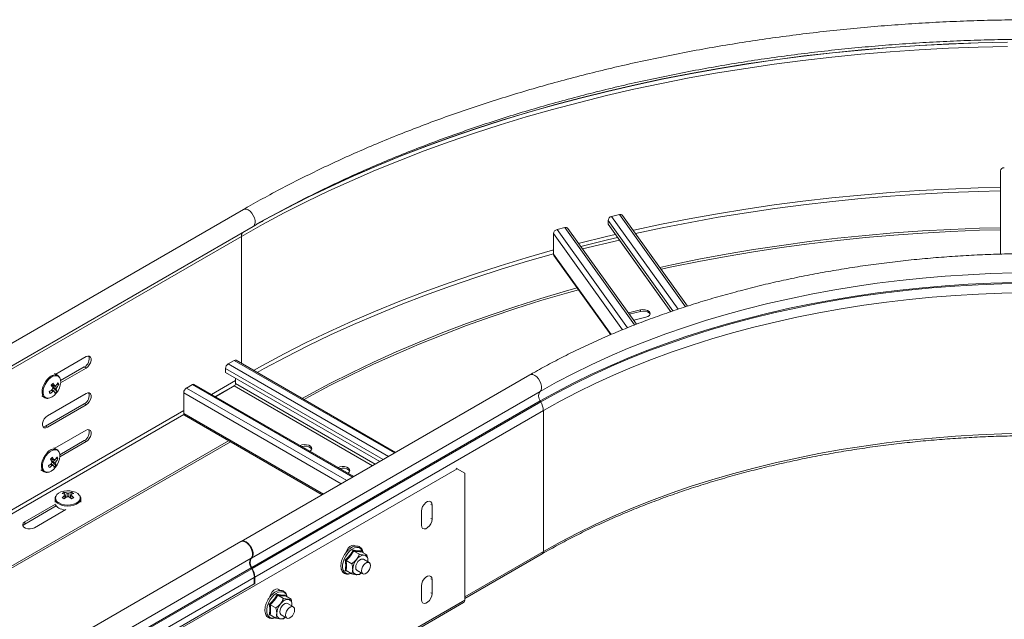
# Model space of a CAD drawing. Header units: millimetres. Extents: x -6 to 3617, y -5324 to -345.
# Tile 5 of 43: x 567 to 1026, y -4601 to -4321. Entities that reach past the tile are written whole.
import ezdxf

# ---------------------------------------------------------------- set-up
doc = ezdxf.new("R2010")
doc.units = ezdxf.units.MM

msp = doc.modelspace()

# ---------------------------------------------------------------- linework, layer by layer
at = {"color": 7, "linetype": 'Continuous', "lineweight": 15}
for p, q in [((1023.9, -4430.64), (1023.9, -4391.9)), ((671.37, -4409.88), (537.02, -4487.44)), ((841.2, -4416.75), (841.2, -4414.95)), ((842.86, -4413.09), (846.46, -4412.22)), ((878.21, -4454.85), (847.93, -4412.65)), ((541.57, -4495.32), (675.92, -4417.76)), ((817.45, -4419.16), (821.06, -4418.3)), ((854.48, -4463.26), (822.52, -4418.72)), ((870.4, -4457.45), (841.2, -4416.75)), ((815.79, -4430.7), (815.79, -4421.03)), ((846.46, -4424.1), (829.32, -4428.2)), ((815.99, -4431.35), (842.42, -4468.19)), ((856.3, -4456.58), (850.65, -4457.93)), ((856.3, -4457.32), (851.1, -4458.56)), ((853.14, -4461.4), (858.78, -4460.05)), ((856.3, -4457.32), (856.3, -4456.58)), ((598.18, -4478.39), (583.99, -4486.58)), ((586.3, -4489.58), (597.33, -4483.21)), ((586.31, -4490.55), (598.18, -4483.7)), ((597.33, -4483.21), (598.18, -4483.7)), ((664.33, -4481.77), (667.09, -4480.18)), ((742.27, -4522.97), (667.99, -4480.09)), ((584.93, -4487.13), (583.5, -4486.3)), ((584.93, -4487.13), (584.84, -4487.08)), ((663.06, -4485.77), (663.06, -4483.98)), ((734.88, -4527.23), (663.06, -4485.77)), ((804.77, -4486.89), (670.42, -4564.45)), ((584.48, -4494.4), (582.6, -4492.83)), ((585.39, -4491.33), (584.55, -4491.28)), ((644.89, -4493), (647.65, -4491.41)), ((722.82, -4534.19), (648.55, -4491.32)), ((667.09, -4492.05), (658.46, -4497.04)), ((667.73, -4488.47), (667.73, -4490.95)), ((577.5, -4496.69), (578.94, -4497.52)), ((598.18, -4495.54), (580.15, -4505.95)), ((643.62, -4504.87), (643.62, -4495.2)), ((809.52, -4494.63), (675.17, -4572.19)), ((579.3, -4510.77), (597.33, -4500.36)), ((580.15, -4511.26), (598.18, -4500.85)), ((597.33, -4500.36), (598.18, -4500.85)), ((809.64, -4499.04), (675.29, -4576.6)), ((809.89, -4499.47), (675.54, -4577.03)), ((809.64, -4499.04), (809.89, -4499.47)), ((643.99, -4505.69), (708.09, -4542.7)), ((811.06, -4503.52), (676.7, -4581.08)), ((811.06, -4503.52), (811.06, -4569.12)), ((579.3, -4510.77), (580.15, -4511.26)), ((598.18, -4512.69), (583.64, -4521.08)), ((664.51, -4517.54), (557.91, -4579.08)), ((665.36, -4518.03), (557.91, -4580.06)), ((597.33, -4517.5), (585.94, -4524.08)), ((585.96, -4525.05), (598.18, -4517.99)), ((598.18, -4517.99), (597.33, -4517.5)), ((584.58, -4521.63), (583.15, -4520.8)), ((584.58, -4521.63), (584.49, -4521.58)), ((584.12, -4528.9), (582.25, -4527.33)), ((585.04, -4525.83), (584.19, -4525.78)), ((770.89, -4530.58), (565.83, -4648.96)), ((577.15, -4531.19), (578.58, -4532.02)), ((770.89, -4530.58), (770.4, -4530.29)), ((774.43, -4532.62), (770.89, -4530.58)), ((774.43, -4591.82), (774.43, -4532.62)), ((588.01, -4541.56), (588.83, -4543.94)), ((588.25, -4542.53), (588.27, -4542.84)), ((591.38, -4541.56), (590.56, -4543.94)), ((569.58, -4555.41), (583.92, -4547.13)), ((584.26, -4547.91), (569.58, -4556.39)), ((583.7, -4544.55), (583.7, -4546.2)), ((595.7, -4546.2), (595.7, -4544.55)), ((759.22, -4547.52), (759.22, -4554.05)), ((588.79, -4549.63), (574.17, -4558.06)), ((754.27, -4556.91), (754.27, -4550.38)), ((569.58, -4555.41), (569.58, -4556.39)), ((670.21, -4564.57), (283.42, -4787.86)), ((722.78, -4568.92), (725.39, -4570.42)), ((726.23, -4568.86), (726.28, -4569.2)), ((726.32, -4569.23), (728.92, -4570.74)), ((774.43, -4591.08), (810.56, -4570.22)), ((288.17, -4795.6), (674.96, -4572.31)), ((719.25, -4573.32), (721.85, -4574.82)), ((730, -4574.33), (727.31, -4572.78)), ((729.26, -4573.91), (729.35, -4573.34)), ((288.29, -4800.01), (675.08, -4576.72)), ((288.54, -4800.44), (675.33, -4577.16)), ((675.33, -4577.16), (675.08, -4576.72)), ((675.29, -4576.6), (675.54, -4577.03)), ((719.55, -4578.2), (718.8, -4578.1)), ((719.25, -4578.03), (721.85, -4579.54)), ((724.31, -4577.98), (727, -4579.53)), ((289.65, -4804.52), (676.49, -4581.2)), ((676.49, -4584.26), (565.12, -4648.55)), ((676.49, -4581.2), (676.49, -4584.26)), ((676.7, -4581.08), (676.7, -4584.38)), ((759.22, -4582.22), (759.22, -4588.76)), ((754.27, -4591.61), (754.27, -4585.08)), ((561.78, -4715.43), (773.91, -4592.96)), ((774.43, -4591.82), (562.3, -4714.28)), ((687.43, -4589.53), (690.03, -4591.04)), ((690.88, -4589.47), (690.92, -4589.81)), ((690.96, -4589.85), (693.57, -4591.35)), ((694.65, -4594.95), (691.96, -4593.4)), ((683.89, -4593.93), (686.5, -4595.44)), ((693.91, -4594.52), (693.99, -4593.96)), ((684.19, -4598.82), (683.45, -4598.72)), ((683.89, -4598.65), (686.5, -4600.15)), ((688.96, -4598.59), (691.65, -4600.15))]:
    msp.add_line(p, q, dxfattribs=at)
at = {"color": 8, "linetype": 'Continuous', "lineweight": 15}
for p, q in [((871.43, -4457.09), (841.2, -4414.95)), ((873.84, -4456.27), (842.86, -4413.09)), ((877.27, -4455.16), (846.46, -4412.22)), ((850.29, -4464.93), (817.45, -4419.16)), ((853.57, -4463.62), (821.06, -4418.3)), ((670.48, -4422.37), (536.14, -4499.93)), ((670.48, -4481.53), (670.48, -4422.37)), ((847.96, -4465.86), (815.79, -4421.03)), ((870.39, -4457.45), (846.46, -4424.1)), ((842.63, -4468.1), (815.79, -4430.7)), ((738.98, -4524.87), (664.33, -4481.77)), ((741.74, -4523.27), (667.09, -4480.18)), ((736.44, -4526.34), (663.06, -4483.98)), ((722.29, -4534.5), (647.65, -4491.41)), ((667.73, -4489.56), (656.62, -4495.98)), ((667.49, -4491.66), (658.32, -4496.96)), ((731.46, -4529.21), (667.09, -4492.05)), ((732.73, -4528.47), (667.73, -4490.95)), ((716.99, -4537.56), (643.62, -4495.2)), ((719.54, -4536.09), (644.89, -4493)), ((643.62, -4503.48), (536.15, -4565.52)), ((643.72, -4505.38), (537, -4566.99)), ((708.62, -4542.39), (643.62, -4504.87)), ((758.73, -4547.24), (759.22, -4547.52)), ((758.73, -4553.77), (759.22, -4554.05)), ((811.06, -4569.12), (774.43, -4590.27)), ((758.73, -4581.94), (759.22, -4582.22)), ((758.73, -4588.47), (759.22, -4588.76))]:
    msp.add_line(p, q, dxfattribs=at)
at = {"color": 8, "linetype": 'Continuous', "lineweight": 15, "flags": 128}
for points in [[(711.81, -4399.16), (712.27, -4398.94), (723.01, -4394.06), (733.96, -4389.34), (745.12, -4384.78), (756.49, -4380.4), (768.05, -4376.19), (779.8, -4372.15), (791.72, -4368.3), (803.82, -4364.62), (816.08, -4361.13), (828.49, -4357.83), (841.05, -4354.72), (853.75, -4351.79), (866.57, -4349.06), (879.52, -4346.52), (892.57, -4344.18), (905.73, -4342.04), (918.97, -4340.1), (932.31, -4338.36), (945.71, -4336.82), (959.19, -4335.48), (972.71, -4334.35), (986.29, -4333.42), (999.9, -4332.7), (1013.54, -4332.18), (1027.2, -4331.87)], [(726.9, -4392.4), (733.76, -4389.47), (744.93, -4384.92), (756.3, -4380.53), (767.87, -4376.32), (779.63, -4372.28), (791.56, -4368.42), (803.66, -4364.74), (815.93, -4361.25), (828.35, -4357.95), (840.92, -4354.83), (853.62, -4351.9), (866.46, -4349.17), (879.41, -4346.63), (892.47, -4344.29), (905.64, -4342.15), (918.89, -4340.2), (932.24, -4338.46), (945.65, -4336.92), (959.13, -4335.58), (972.67, -4334.45), (986.25, -4333.52), (999.87, -4332.8), (1013.52, -4332.28), (1027.19, -4331.97)], [(852.88, -4419.55), (853.15, -4419.49), (866.02, -4416.75), (879, -4414.21), (892.1, -4411.86), (905.3, -4409.71), (918.59, -4407.76), (931.96, -4406.01), (945.41, -4404.47), (958.92, -4403.13), (972.5, -4401.99), (986.11, -4401.06), (999.77, -4400.34), (1013.45, -4399.82), (1023.9, -4399.57)], [(853.95, -4421.04), (866.42, -4418.38), (879.37, -4415.85), (892.44, -4413.5), (905.61, -4411.36), (918.87, -4409.42), (932.21, -4407.67), (945.63, -4406.13), (959.11, -4404.79), (972.65, -4403.66), (986.24, -4402.73), (999.86, -4402.01), (1013.51, -4401.49), (1023.9, -4401.24)], [(675.95, -4417.74), (676.2, -4417.56), (676.64, -4416.91), (676.85, -4416.02), (676.81, -4414.95), (676.52, -4413.8), (676, -4412.65), (675.31, -4411.6), (674.48, -4410.71), (673.59, -4410.07), (672.7, -4409.72), (671.88, -4409.7), (671.37, -4409.88)], [(827.48, -4425.64), (827.82, -4425.55), (840.42, -4422.42), (844.57, -4421.44)], [(828.54, -4427.1), (840.87, -4424.04), (845.63, -4422.92)], [(676.11, -4484.78), (680.3, -4482.45), (690.37, -4477.08), (700.68, -4471.86), (711.23, -4466.79), (722, -4461.89), (732.98, -4457.16), (744.18, -4452.59), (755.58, -4448.19), (767.18, -4443.97), (778.96, -4439.92), (790.93, -4436.05), (803.06, -4432.36), (815.36, -4428.86), (815.79, -4428.75)], [(677.82, -4485.76), (681.13, -4483.93), (691.18, -4478.57), (701.46, -4473.36), (711.98, -4468.31), (722.73, -4463.42), (733.69, -4458.7), (744.86, -4454.14), (756.24, -4449.75), (767.81, -4445.54), (779.56, -4441.5), (791.5, -4437.64), (803.61, -4433.96), (815.79, -4430.49)], [(585.85, -4488.21), (585.35, -4487.65), (584.6, -4487.29), (583.69, -4487.26), (582.7, -4487.56), (581.68, -4488.17), (580.69, -4489.05)], [(804.77, -4486.89), (805.38, -4486.69), (806.21, -4486.76), (807.1, -4487.15), (807.99, -4487.83), (808.81, -4488.74), (809.48, -4489.81), (809.97, -4490.97), (810.22, -4492.11), (810.23, -4493.16), (809.99, -4494.02), (809.52, -4494.63)], [(580.32, -4488.73), (579.39, -4489.87), (578.63, -4491.17), (578.07, -4492.53), (577.76, -4493.89), (577.71, -4495.14), (577.92, -4496.22), (578.39, -4497.06), (578.98, -4497.54)], [(580.69, -4489.05), (579.8, -4490.14), (579.06, -4491.39), (578.53, -4492.71), (578.23, -4494.01), (578.18, -4495.22), (578.38, -4496.25), (578.83, -4497.06), (579.5, -4497.57), (580.33, -4497.77), (580.59, -4497.77)], [(579.96, -4523.23), (579.04, -4524.37), (578.27, -4525.66), (577.72, -4527.03), (577.4, -4528.39), (577.35, -4529.64), (577.57, -4530.72), (578.03, -4531.56), (578.62, -4532.04)], [(580.34, -4523.55), (579.45, -4524.64), (578.71, -4525.89), (578.18, -4527.2), (577.87, -4528.51), (577.82, -4529.72), (578.03, -4530.75), (578.48, -4531.56), (579.14, -4532.07), (579.98, -4532.27), (580.23, -4532.27)], [(585.5, -4522.71), (585, -4522.15), (584.24, -4521.79), (583.34, -4521.76), (582.34, -4522.06), (581.32, -4522.67), (580.34, -4523.55)], [(585.61, -4546.55), (586.76, -4547.06), (588.09, -4547.39), (589.51, -4547.52), (590.95, -4547.44), (592.32, -4547.16), (593.51, -4546.69), (594.47, -4546.06), (595.13, -4545.32), (595.44, -4544.5), (595.4, -4543.67), (595.07, -4542.97)], [(585.45, -4547), (586.64, -4547.53), (588.02, -4547.88), (589.51, -4548.01), (591, -4547.93), (592.42, -4547.64), (593.66, -4547.15), (594.66, -4546.5), (595.34, -4545.72), (595.67, -4544.88), (595.7, -4544.53)], [(727.02, -4569.64), (726.98, -4569.44), (726.6, -4568.46), (725.99, -4567.75), (725.19, -4567.34), (724.23, -4567.25), (723.17, -4567.5), (722.07, -4568.06), (720.98, -4568.91), (719.97, -4570), (719.08, -4571.27), (718.37, -4572.66), (717.88, -4574.08), (717.62, -4575.47), (717.62, -4576.75), (717.88, -4577.84), (718.37, -4578.69), (719.08, -4579.26), (719.97, -4579.51), (720.98, -4579.43), (721.44, -4579.3)], [(691.66, -4590.25), (691.62, -4590.06), (691.24, -4589.08), (690.64, -4588.36), (689.83, -4587.95), (688.88, -4587.86), (687.82, -4588.11), (686.72, -4588.67), (685.63, -4589.52), (684.62, -4590.61), (683.73, -4591.89), (683.02, -4593.27), (682.52, -4594.7), (682.27, -4596.09), (682.27, -4597.36), (682.52, -4598.46), (683.02, -4599.31), (683.73, -4599.88), (684.62, -4600.13), (685.63, -4600.05), (686.09, -4599.91)]]:
    msp.add_lwpolyline(points, dxfattribs=at)
at = {"color": 7, "linetype": 'Continuous', "lineweight": 15, "flags": 128}
for points in [[(670.48, -4422.37), (680.3, -4416.85), (690.37, -4411.47), (700.68, -4406.26), (711.23, -4401.19), (722, -4396.29), (732.98, -4391.56), (744.18, -4386.99), (755.58, -4382.59), (767.18, -4378.37), (778.96, -4374.32), (790.93, -4370.45), (803.06, -4366.76), (815.36, -4363.26), (827.82, -4359.95), (840.42, -4356.82), (853.15, -4353.89), (866.02, -4351.15), (879, -4348.61), (892.1, -4346.26), (905.3, -4344.11), (918.59, -4342.16), (931.96, -4340.41), (945.41, -4338.87), (958.92, -4337.53), (972.5, -4336.39), (986.11, -4335.46), (999.77, -4334.74), (1013.45, -4334.22), (1027.15, -4333.91)], [(676.72, -4417.19), (681.21, -4414.7), (691.26, -4409.34), (701.54, -4404.14), (712.06, -4399.09), (722.8, -4394.2), (726.9, -4392.4)], [(677.72, -4416.61), (681.45, -4414.55), (691.49, -4409.19), (701.77, -4403.99), (711.81, -4399.16)], [(865.28, -4436.83), (870.86, -4435.63), (883.45, -4433.07), (896.16, -4430.7), (908.97, -4428.54), (921.89, -4426.58), (934.88, -4424.82), (947.96, -4423.27), (961.11, -4421.92), (974.31, -4420.77), (987.56, -4419.84), (1000.85, -4419.11), (1014.17, -4418.58), (1023.9, -4418.34)], [(865.89, -4437.68), (870.86, -4436.6), (883.45, -4434.05), (896.16, -4431.68), (908.97, -4429.52), (921.89, -4427.56), (934.88, -4425.8), (947.96, -4424.25), (961.11, -4422.9), (974.31, -4421.75), (987.56, -4420.82), (1000.85, -4420.09), (1014.17, -4419.56), (1023.9, -4419.32)], [(1030.16, -4439.41), (1019.47, -4439.71), (1008.8, -4440.22), (998.16, -4440.93), (987.57, -4441.83), (977.04, -4442.94), (966.57, -4444.24), (956.19, -4445.75), (945.89, -4447.44), (935.7, -4449.33), (925.62, -4451.42), (915.66, -4453.69), (905.84, -4456.15), (896.16, -4458.79), (886.64, -4461.61), (877.28, -4464.61), (868.1, -4467.79), (859.1, -4471.14), (850.29, -4474.66), (841.69, -4478.34), (833.31, -4482.18), (825.14, -4486.18), (817.21, -4490.33), (809.52, -4494.63)], [(698.75, -4497.85), (701.83, -4496.15), (711.65, -4490.93), (721.7, -4485.86), (732, -4480.95), (742.51, -4476.2), (753.25, -4471.62), (764.2, -4467.21), (775.35, -4462.97), (786.7, -4458.91), (798.23, -4455.02), (809.94, -4451.32), (821.82, -4447.8), (826.79, -4446.4)], [(1030.17, -4443.85), (1019.48, -4444.15), (1008.81, -4444.66), (998.18, -4445.36), (987.6, -4446.27), (977.07, -4447.38), (966.61, -4448.68), (956.23, -4450.18), (945.94, -4451.88), (935.76, -4453.77), (925.68, -4455.85), (915.73, -4458.12), (905.91, -4460.57), (896.24, -4463.22), (886.72, -4466.04), (877.37, -4469.04), (868.19, -4472.21), (859.2, -4475.56), (850.4, -4479.08), (841.8, -4482.76), (833.42, -4486.6), (825.26, -4490.59), (817.33, -4494.74), (809.64, -4499.04)], [(1035.41, -4444.27), (1024.5, -4444.48), (1013.6, -4444.9), (1002.74, -4445.53), (991.92, -4446.37), (981.16, -4447.42), (970.46, -4448.68), (959.84, -4450.14), (949.31, -4451.8), (938.89, -4453.67), (928.57, -4455.74), (918.39, -4458), (908.34, -4460.46), (898.43, -4463.11), (888.69, -4465.96), (879.12, -4468.98), (869.73, -4472.2), (860.52, -4475.59), (851.52, -4479.15), (842.74, -4482.89), (834.17, -4486.8), (825.83, -4490.87), (817.74, -4495.09), (809.89, -4499.47)], [(699.62, -4498.35), (701.83, -4497.13), (711.65, -4491.91), (721.7, -4486.84), (732, -4481.93), (742.51, -4477.18), (753.25, -4472.6), (764.2, -4468.19), (775.35, -4463.95), (786.7, -4459.89), (798.23, -4456), (809.94, -4452.3), (821.82, -4448.78), (827.38, -4447.22)], [(1035.43, -4448.6), (1024.58, -4448.81), (1013.74, -4449.23), (1002.93, -4449.85), (992.17, -4450.69), (981.46, -4451.73), (970.82, -4452.98), (960.25, -4454.43), (949.78, -4456.09), (939.4, -4457.95), (929.14, -4460.01), (919.01, -4462.26), (909.01, -4464.71), (899.15, -4467.35), (889.46, -4470.17), (879.94, -4473.19), (870.59, -4476.38), (861.44, -4479.76), (852.48, -4483.3), (843.74, -4487.02), (835.21, -4490.91), (826.92, -4494.96), (818.86, -4499.16), (811.06, -4503.52)], [(858.78, -4460.05), (859.74, -4459.7), (860.42, -4459.18), (860.76, -4458.56), (860.71, -4457.91), (860.28, -4457.31), (859.52, -4456.83), (858.52, -4456.53), (857.4, -4456.44), (856.3, -4456.58)], [(860.73, -4458.68), (860.71, -4458.64), (860.28, -4458.04), (859.52, -4457.56), (858.52, -4457.26), (857.4, -4457.18), (856.3, -4457.32)], [(598.18, -4483.7), (598.97, -4483.09), (599.66, -4482.23), (600.17, -4481.22), (600.44, -4480.2), (600.44, -4479.28), (600.17, -4478.57), (599.66, -4478.16), (598.97, -4478.1), (598.18, -4478.39)], [(580.59, -4497.77), (581.29, -4497.64), (582.31, -4497.18), (583.32, -4496.43), (584.27, -4495.43), (585.08, -4494.25), (585.72, -4492.96), (586.15, -4491.64), (586.32, -4490.38), (586.24, -4489.24), (585.91, -4488.32), (585.85, -4488.21)], [(598.18, -4500.85), (598.97, -4500.23), (599.66, -4499.37), (600.17, -4498.37), (600.44, -4497.35), (600.44, -4496.43), (600.17, -4495.72), (599.66, -4495.31), (598.97, -4495.25), (598.18, -4495.54)], [(580.15, -4505.95), (579.36, -4506.56), (578.67, -4507.42), (578.16, -4508.42), (577.89, -4509.45), (577.89, -4510.37), (578.16, -4511.08), (578.67, -4511.49), (579.36, -4511.55), (580.15, -4511.26)], [(578.16, -4511.07), (578.52, -4511.06), (579.3, -4510.77)], [(598.18, -4517.99), (598.97, -4517.38), (599.66, -4516.52), (600.17, -4515.52), (600.44, -4514.49), (600.44, -4513.57), (600.17, -4512.86), (599.66, -4512.46), (598.97, -4512.39), (598.18, -4512.69)], [(1035.43, -4514.2), (1024.58, -4514.41), (1013.74, -4514.83), (1002.93, -4515.45), (992.17, -4516.29), (981.46, -4517.33), (970.82, -4518.58), (960.25, -4520.03), (949.78, -4521.69), (939.4, -4523.55), (929.14, -4525.61), (919.01, -4527.86), (909.01, -4530.31), (899.15, -4532.95), (889.46, -4535.77), (879.94, -4538.79), (870.59, -4541.98), (861.44, -4545.36), (852.48, -4548.91), (843.74, -4552.62), (835.21, -4556.51), (826.92, -4560.56), (818.86, -4564.76), (811.06, -4569.12)], [(702.47, -4522.45), (702.95, -4522.01), (703.25, -4521.38), (703.15, -4520.73), (702.67, -4520.14), (701.87, -4519.68), (700.85, -4519.41), (699.72, -4519.35), (698.63, -4519.52), (697.88, -4519.8)], [(703.19, -4521.59), (703.15, -4521.47), (702.67, -4520.88), (701.87, -4520.42), (700.85, -4520.14), (699.72, -4520.08), (698.66, -4520.25)], [(580.23, -4532.27), (580.94, -4532.14), (581.95, -4531.68), (582.97, -4530.93), (583.91, -4529.93), (584.73, -4528.75), (585.37, -4527.46), (585.79, -4526.14), (585.97, -4524.87), (585.89, -4523.74), (585.56, -4522.82), (585.5, -4522.71)], [(720.15, -4532.65), (720.63, -4532.22), (720.92, -4531.59), (720.82, -4530.94), (720.35, -4530.35), (719.55, -4529.89), (718.53, -4529.61), (717.4, -4529.56), (716.31, -4529.72), (715.56, -4530)], [(720.87, -4531.79), (720.82, -4531.67), (720.35, -4531.08), (719.55, -4530.62), (718.53, -4530.35), (717.4, -4530.29), (716.34, -4530.45)], [(595.07, -4542.97), (594.99, -4542.87), (594.26, -4542.15), (593.23, -4541.56), (591.99, -4541.13), (590.6, -4540.9), (589.15, -4540.87), (587.74, -4541.05), (586.45, -4541.43), (585.37, -4541.99), (584.55, -4542.68), (584.16, -4543.24)], [(583.7, -4544.55), (583.7, -4544.66), (583.7, -4544.73)], [(754.27, -4550.38), (754.42, -4549.32), (754.85, -4548.21), (755.51, -4547.19), (756.32, -4546.38), (757.18, -4545.89), (757.99, -4545.76), (758.65, -4546.02), (759.08, -4546.63), (759.22, -4547.52)], [(574.17, -4558.06), (573.25, -4558.44), (572.16, -4558.6), (571.04, -4558.55), (570.01, -4558.27), (569.21, -4557.81), (568.74, -4557.22), (568.64, -4556.57), (568.93, -4555.94), (569.58, -4555.41)], [(569.58, -4556.39), (568.93, -4556.92), (568.74, -4557.22)], [(759.22, -4554.05), (759.08, -4555.12), (758.65, -4556.23), (757.99, -4557.24), (757.18, -4558.05), (756.32, -4558.55), (755.51, -4558.67), (754.85, -4558.41), (754.42, -4557.8), (754.27, -4556.91)], [(674.96, -4572.31), (675.43, -4571.69), (675.67, -4570.82), (675.66, -4569.77), (675.39, -4568.61), (674.9, -4567.45), (674.21, -4566.37), (673.38, -4565.46), (672.49, -4564.8), (671.59, -4564.42), (670.76, -4564.38), (670.21, -4564.57)], [(670.31, -4564.51), (670.33, -4564.5), (671.03, -4564.25), (671.86, -4564.32), (672.75, -4564.71), (673.64, -4565.39), (674.46, -4566.3), (675.13, -4567.37), (675.62, -4568.53), (675.87, -4569.67), (675.88, -4570.72), (675.64, -4571.58), (675.17, -4572.19)], [(719.07, -4569.73), (719.07, -4569.73), (719.5, -4568.62), (720.16, -4567.6), (720.96, -4566.79), (721.82, -4566.3), (722.63, -4566.17), (723.29, -4566.43), (723.51, -4566.66)], [(727.31, -4572.78), (726.87, -4572.65), (726.18, -4572.76), (725.45, -4573.18), (724.75, -4573.87), (724.19, -4574.75), (723.82, -4575.69), (723.69, -4576.61), (723.82, -4577.37), (724.19, -4577.89), (724.31, -4577.98)], [(726.38, -4578.16), (726.51, -4577.25), (726.88, -4576.3), (727.44, -4575.42), (728.13, -4574.73), (728.87, -4574.31), (729.56, -4574.2), (730.13, -4574.42), (730.49, -4574.94), (730.62, -4575.71), (730.49, -4576.62), (730.13, -4577.57), (729.56, -4578.44), (728.87, -4579.13), (728.13, -4579.56), (727.44, -4579.67), (726.88, -4579.45), (726.51, -4578.92), (726.38, -4578.16)], [(729.35, -4573.34), (729.32, -4573.89), (729.31, -4573.94)], [(754.27, -4585.08), (754.42, -4584.02), (754.85, -4582.91), (755.51, -4581.89), (756.32, -4581.09), (757.18, -4580.59), (757.99, -4580.46), (758.65, -4580.72), (759.08, -4581.33), (759.22, -4582.22)], [(683.65, -4590.41), (683.71, -4590.14), (684.14, -4589.03), (684.8, -4588.01), (685.61, -4587.2), (686.47, -4586.71), (687.28, -4586.58), (687.93, -4586.84), (688.28, -4587.26)], [(759.22, -4588.76), (759.08, -4589.82), (758.65, -4590.93), (757.99, -4591.95), (757.18, -4592.75), (756.32, -4593.25), (755.51, -4593.37), (754.85, -4593.12), (754.42, -4592.51), (754.27, -4591.61)], [(691.96, -4593.4), (691.52, -4593.26), (690.83, -4593.37), (690.09, -4593.8), (689.4, -4594.49), (688.83, -4595.36), (688.46, -4596.31), (688.34, -4597.22), (688.46, -4597.98), (688.83, -4598.51), (688.96, -4598.59)], [(691.02, -4598.77), (691.15, -4597.86), (691.52, -4596.91), (692.08, -4596.04), (692.78, -4595.35), (693.51, -4594.92), (694.21, -4594.81), (694.77, -4595.03), (695.14, -4595.56), (695.27, -4596.32), (695.14, -4597.23), (694.77, -4598.18), (694.21, -4599.06), (693.51, -4599.75), (692.78, -4600.17), (692.08, -4600.28), (691.52, -4600.06), (691.15, -4599.54), (691.02, -4598.77)], [(693.99, -4593.96), (693.96, -4594.51), (693.96, -4594.55)]]:
    msp.add_lwpolyline(points, dxfattribs=at)
at = {"color": 7, "linetype": 'Continuous', "lineweight": 15}
for centre, radius, start, end in [((1025.55, -4392.09), 1.66, 84.8174, 173.6487), ((843.3, -4415.15), 2.11, 102.0073, 174.6212), ((846.89, -4413.51), 1.35, 39.7284, 108.195), ((817.89, -4421.23), 2.11, 102.0073, 174.6212), ((821.48, -4419.58), 1.35, 39.7284, 108.195), ((816.89, -4430.72), 1.1, 179.0232, 215.1787), ((595.37, -4479.49), 4.2, 297.9014, 19.6096), ((665.82, -4484.1), 2.77, 122.6055, 177.3945), ((667.62, -4480.92), 0.905, 65.6929, 125.6176), ((567.63, -4477.24), 20.28, 314.6115, 318.4213), ((568.72, -4500.73), 15.98, 29.3864, 34.5222), ((580.23, -4491.25), 1.78, 343.3433, 349.1762), ((584.6, -4493.92), 2.21, 152.4333, 174.4003), ((569.65, -4499.75), 15.98, 29.3864, 34.5222), ((583.92, -4492.58), 0.752, 72.8068, 118.3587), ((576.42, -4486.04), 9.67, 323.0383, 332.66), ((582.33, -4492.49), 2.21, 332.4333, 354.4003), ((576.8, -4486.89), 9.67, 323.0383, 332.66), ((580.47, -4493.04), 5.21, 19.1396, 29.4035), ((648.17, -4492.14), 0.905, 65.6929, 125.6176), ((666.35, -4490.89), 1.38, 302.6055, 357.3945), ((574.26, -4484.07), 12.6, 302.1243, 310.1859), ((468.71, -4545.88), 123.36, 24.0549, 24.4882), ((574.65, -4484.92), 12.6, 302.1243, 310.1859), ((583, -4493.83), 0.752, 252.8068, 298.3587), ((579.5, -4495.78), 4.07, 5.689, 18.4933), ((577.44, -4488.66), 9.09, 312.2615, 320.7713), ((580.43, -4494.81), 4.07, 5.689, 18.4933), ((595.37, -4496.64), 4.2, 297.9014, 19.6096), ((646.38, -4495.33), 2.77, 122.6055, 177.3945), ((812.57, -4496.75), 3.72, 145.2373, 218.045), ((802.47, -4503.8), 8.59, 1.8773, 30.2825), ((644.5, -4504.97), 0.887, 173.7012, 234.9867), ((595.37, -4513.79), 4.2, 297.9014, 19.6096), ((576.07, -4520.54), 9.67, 323.0383, 332.66), ((580.11, -4527.54), 5.21, 19.1396, 29.4035), ((573.91, -4518.57), 12.6, 302.1243, 310.1859), ((468.35, -4580.38), 123.36, 24.0549, 24.4882), ((574.29, -4519.42), 12.6, 302.1243, 310.1859), ((567.28, -4511.74), 20.28, 314.6115, 318.4213), ((568.36, -4535.23), 15.98, 29.3864, 34.5222), ((579.88, -4525.75), 1.78, 343.3433, 349.1762), ((584.25, -4528.42), 2.21, 152.4333, 174.4003), ((582.65, -4528.33), 0.752, 252.8068, 298.3587), ((569.29, -4534.25), 15.98, 29.3864, 34.5222), ((579.15, -4530.28), 4.07, 5.689, 18.4933), ((577.08, -4523.15), 9.09, 312.2615, 320.7713), ((583.57, -4527.07), 0.752, 72.8068, 118.3587), ((581.97, -4526.99), 2.21, 332.4333, 354.4003), ((580.08, -4529.3), 4.07, 5.689, 18.4933), ((576.45, -4521.39), 9.67, 323.0383, 332.66), ((590.97, -4547.86), 6.96, 115.2175, 124.7771), ((585.69, -4548.52), 6.51, 66.8806, 78.3425), ((595.73, -4553.2), 12.61, 126.3918, 133.7637), ((586.7, -4547.94), 6.51, 66.8806, 78.3425), ((588.71, -4542.79), 0.53, 151.0984, 208.9016), ((589.7, -4544.49), 2.58, 80.0893, 99.9107), ((592.7, -4547.94), 6.51, 101.6575, 113.1194), ((593.7, -4548.52), 6.51, 101.6575, 113.1194), ((590.68, -4542.79), 0.53, 331.0984, 28.9016), ((583.66, -4553.2), 12.61, 46.2363, 53.6082), ((588.42, -4547.86), 6.96, 55.2229, 64.7825), ((587.01, -4545.79), 3.48, 207.215, 243.4243), ((577.14, -4562.33), 20.74, 58.4011, 61.6043), ((596.73, -4553.77), 12.61, 126.3918, 133.7637), ((589.7, -4541.08), 2.58, 260.0893, 279.9107), ((582.66, -4553.77), 12.61, 46.2363, 53.6082), ((602.25, -4562.33), 20.74, 118.3957, 121.5989), ((589.36, -4541.67), 8.22, 241.5873, 263.4678), ((727.85, -4575.38), 4.56, 93.4295, 146.5651), ((727.18, -4572.99), 2.2, 350.7481, 79.4532), ((678.01, -4574.43), 3.72, 145.2373, 218.045), ((678.22, -4574.31), 3.72, 145.2373, 218.045), ((729.94, -4577.78), 7.67, 140.2279, 177.3607), ((667.91, -4581.49), 8.59, 1.8773, 30.2825), ((668.12, -4581.36), 8.59, 1.8773, 30.2825), ((724.45, -4577.78), 2.2, 170.7481, 259.4532), ((724.06, -4576.37), 3.57, 269.8151, 309.1966), ((694.59, -4598.39), 7.67, 140.2279, 177.3607), ((692.5, -4596), 4.56, 93.4295, 146.5651), ((691.82, -4593.6), 2.2, 350.7481, 79.4532), ((773.2, -4591.96), 1.23, 305.0133, 6.2988), ((689.09, -4598.39), 2.2, 170.7481, 259.4532), ((688.7, -4596.98), 3.57, 269.8151, 309.1966)]:
    msp.add_arc(centre, radius, start, end, dxfattribs=at)
at = {"color": 8, "linetype": 'Continuous', "lineweight": 15}
for centre, radius, start, end in [((673.35, -4422.24), 2.87, 145.5335, 182.6899), ((583.75, -4491.11), 4.18, 74.8672, 145.2608), ((583.4, -4525.61), 4.18, 74.8672, 145.2608), ((586.49, -4544.19), 2.52, 157.8664, 249.5285), ((586.76, -4544.18), 3.11, 190.0911, 245.0882), ((809.91, -4569.27), 1.15, 304.0445, 7.257)]:
    msp.add_arc(centre, radius, start, end, dxfattribs=at)
at = {"color": 7, "linetype": 'Continuous', "lineweight": 15}
for points, knots in [([(1410.36, -4409.88), (1408.75, -4408.96), (1404.08, -4406.29), (1396.19, -4401.96), (1386.62, -4396.96), (1376.84, -4392.1), (1366.86, -4387.38), (1356.68, -4382.81), (1346.31, -4378.38), (1335.76, -4374.1), (1325.03, -4369.98), (1314.13, -4366), (1303.06, -4362.19), (1291.84, -4358.54), (1280.47, -4355.04), (1268.95, -4351.71), (1257.3, -4348.55), (1245.51, -4345.55), (1233.61, -4342.72), (1221.58, -4340.06), (1209.45, -4337.58), (1197.22, -4335.27), (1184.9, -4333.13), (1172.48, -4331.17), (1159.99, -4329.38), (1147.43, -4327.78), (1134.8, -4326.35), (1122.12, -4325.1), (1109.39, -4324.04), (1096.62, -4323.15), (1083.81, -4322.45), (1070.98, -4321.93), (1058.13, -4321.6), (1045.27, -4321.44), (1032.4, -4321.47), (1019.55, -4321.68), (1006.7, -4322.08), (993.88, -4322.65), (981.08, -4323.41), (968.32, -4324.35), (955.6, -4325.48), (942.94, -4326.78), (930.33, -4328.26), (917.79, -4329.93), (905.32, -4331.77), (892.94, -4333.78), (880.64, -4335.98), (868.44, -4338.34), (856.34, -4340.88), (844.36, -4343.6), (832.49, -4346.48), (820.75, -4349.53), (809.13, -4352.74), (797.66, -4356.13), (786.34, -4359.67), (775.16, -4363.38), (764.15, -4367.24), (753.3, -4371.26), (742.63, -4375.43), (732.13, -4379.76), (721.82, -4384.23), (711.7, -4388.85), (701.78, -4393.62), (692.07, -4398.52), (682.73, -4403.48), (675.87, -4407.29), (672.18, -4409.42), (671.37, -4409.88)], [0, 0, 0, 0, 0.008269, 0.023969, 0.039668, 0.055366, 0.071064, 0.086761, 0.102457, 0.118152, 0.133847, 0.14954, 0.165233, 0.180925, 0.196616, 0.212307, 0.227996, 0.243685, 0.259373, 0.27506, 0.290747, 0.306433, 0.322118, 0.337803, 0.353488, 0.369172, 0.384855, 0.400539, 0.416221, 0.431904, 0.447587, 0.463269, 0.478951, 0.494633, 0.510315, 0.525997, 0.541679, 0.557362, 0.573044, 0.588727, 0.604409, 0.620092, 0.635776, 0.65146, 0.667144, 0.682829, 0.698514, 0.7142, 0.729887, 0.745574, 0.761262, 0.77695, 0.79264, 0.80833, 0.824021, 0.839713, 0.855406, 0.8711, 0.886794, 0.90249, 0.918187, 0.933884, 0.949583, 0.965282, 0.980982, 0.995856, 1, 1, 1, 1]), ([(675.92, -4417.76), (677.5, -4416.86), (682.09, -4414.23), (689.85, -4409.98), (699.27, -4405.06), (708.9, -4400.27), (718.74, -4395.62), (728.78, -4391.11), (739, -4386.75), (749.42, -4382.53), (760.01, -4378.45), (770.78, -4374.54), (781.71, -4370.77), (792.8, -4367.16), (804.05, -4363.71), (815.44, -4360.42), (826.97, -4357.29), (838.63, -4354.33), (850.42, -4351.53), (862.32, -4348.91), (874.33, -4346.45), (886.45, -4344.16), (898.66, -4342.05), (910.96, -4340.11), (923.34, -4338.35), (935.79, -4336.76), (948.31, -4335.36), (960.88, -4334.13), (973.51, -4333.08), (986.17, -4332.21), (998.87, -4331.52), (1011.59, -4331.01), (1024.34, -4330.68), (1037.09, -4330.54), (1049.84, -4330.58), (1062.59, -4330.79), (1075.33, -4331.2), (1088.04, -4331.78), (1100.73, -4332.54), (1113.38, -4333.48), (1125.98, -4334.61), (1138.53, -4335.91), (1151.03, -4337.39), (1163.45, -4339.05), (1175.8, -4340.88), (1188.06, -4342.89), (1200.24, -4345.07), (1212.31, -4347.43), (1224.28, -4349.96), (1236.14, -4352.65), (1247.88, -4355.52), (1259.48, -4358.55), (1270.96, -4361.74), (1282.29, -4365.1), (1293.48, -4368.61), (1304.5, -4372.29), (1315.37, -4376.12), (1326.07, -4380.1), (1336.59, -4384.23), (1346.93, -4388.51), (1357.08, -4392.94), (1367.03, -4397.5), (1376.79, -4402.21), (1386.33, -4407.05), (1395.51, -4411.94), (1401.95, -4415.54), (1405.3, -4417.47), (1405.81, -4417.76)], [0, 0, 0, 0, 0.008257, 0.023958, 0.039661, 0.055364, 0.071067, 0.086772, 0.102477, 0.118183, 0.13389, 0.149598, 0.165307, 0.181016, 0.196727, 0.212438, 0.22815, 0.243863, 0.259577, 0.275292, 0.291007, 0.306723, 0.322439, 0.338156, 0.353873, 0.369591, 0.38531, 0.401028, 0.416747, 0.432467, 0.448186, 0.463906, 0.479626, 0.495346, 0.511066, 0.526786, 0.542506, 0.558226, 0.573946, 0.589665, 0.605384, 0.621103, 0.636821, 0.65254, 0.668257, 0.683974, 0.699691, 0.715407, 0.731122, 0.746836, 0.76255, 0.778263, 0.793976, 0.809687, 0.825398, 0.841107, 0.856816, 0.872524, 0.88823, 0.903936, 0.919641, 0.935345, 0.951048, 0.96675, 0.982451, 0.997326, 1, 1, 1, 1]), ([(1276.96, -4486.89), (1275.67, -4486.15), (1271.93, -4484.01), (1265.56, -4480.57), (1257.8, -4476.62), (1249.84, -4472.81), (1241.68, -4469.14), (1233.34, -4465.63), (1224.81, -4462.27), (1216.11, -4459.06), (1207.25, -4456.01), (1198.23, -4453.12), (1189.06, -4450.39), (1179.75, -4447.83), (1170.32, -4445.44), (1160.76, -4443.21), (1151.09, -4441.16), (1141.32, -4439.28), (1131.46, -4437.58), (1121.51, -4436.05), (1111.48, -4434.7), (1101.39, -4433.53), (1091.24, -4432.55), (1081.04, -4431.74), (1070.81, -4431.11), (1060.55, -4430.67), (1050.27, -4430.41), (1039.98, -4430.34), (1029.69, -4430.44), (1019.41, -4430.73), (1009.16, -4431.21), (998.93, -4431.86), (988.74, -4432.7), (978.6, -4433.72), (968.52, -4434.92), (958.51, -4436.3), (948.57, -4437.86), (938.72, -4439.59), (928.97, -4441.5), (919.32, -4443.58), (909.78, -4445.83), (900.37, -4448.26), (891.09, -4450.85), (881.94, -4453.6), (872.95, -4456.52), (864.12, -4459.6), (855.45, -4462.83), (846.95, -4466.22), (838.63, -4469.76), (830.51, -4473.45), (822.58, -4477.28), (814.86, -4481.26), (808.96, -4484.49), (805.64, -4486.39), (804.77, -4486.89)], [0, 0, 0, 0, 0.010367, 0.030039, 0.049711, 0.069381, 0.089049, 0.108716, 0.12838, 0.148043, 0.167703, 0.187361, 0.207017, 0.226672, 0.246324, 0.265975, 0.285624, 0.305271, 0.324917, 0.344562, 0.364206, 0.383848, 0.40349, 0.423131, 0.442771, 0.462411, 0.48205, 0.50169, 0.521329, 0.540969, 0.560608, 0.580248, 0.599889, 0.61953, 0.639172, 0.658816, 0.67846, 0.698105, 0.717752, 0.737401, 0.757051, 0.776703, 0.796356, 0.816012, 0.83567, 0.85533, 0.874993, 0.894658, 0.914325, 0.933994, 0.953666, 0.97334, 0.993015, 1, 1, 1, 1]), ([(585.68, -4487.85), (585.57, -4487.69), (585.35, -4487.36), (585, -4487.19), (584.81, -4487.1)], [0, 0, 0, 0, 0.4596393, 1, 1, 1, 1]), ([(581.99, -4491.53), (582.03, -4491.55), (582.79, -4491.9), (583.64, -4492.29), (584.43, -4492.66), (584.53, -4492.71)], [0, 0, 0, 0, 0.0582091, 0.8872294, 1, 1, 1, 1]), ([(584.29, -4493.52), (584.2, -4493.46), (583.51, -4493.03), (582.82, -4492.59), (582.22, -4492.22)], [0, 0, 0, 0, 0.132785, 1, 1, 1, 1]), ([(582.27, -4491.23), (582.61, -4491.41), (583.05, -4491.64), (583.48, -4491.87), (583.56, -4491.91)], [0, 0, 0, 0, 0.800872, 1, 1, 1, 1]), ([(582.78, -4494.55), (582.7, -4494.49), (582.43, -4494.31), (582.17, -4494.12), (581.99, -4493.99)], [0, 0, 0, 0, 0.314307, 1, 1, 1, 1]), ([(582.29, -4493.82), (582.55, -4493.99), (582.91, -4494.21), (583.27, -4494.44), (583.36, -4494.49)], [0, 0, 0, 0, 0.7435086, 1, 1, 1, 1]), ([(578.99, -4497.54), (579, -4497.55), (579.23, -4497.74), (579.72, -4497.85), (580.21, -4497.82), (580.39, -4497.81)], [0, 0, 0, 0, 0.027217, 0.636318, 1, 1, 1, 1]), ([(810.56, -4570.22), (811.82, -4569.5), (815.47, -4567.42), (821.68, -4564.06), (829.25, -4560.2), (837.04, -4556.48), (845.03, -4552.9), (853.2, -4549.47), (861.56, -4546.18), (870.1, -4543.04), (878.8, -4540.06), (887.65, -4537.23), (896.66, -4534.57), (905.81, -4532.06), (915.09, -4529.73), (924.49, -4527.55), (934.01, -4525.55), (943.63, -4523.72), (953.34, -4522.06), (963.15, -4520.58), (973.02, -4519.28), (982.97, -4518.15), (992.96, -4517.2), (1003.01, -4516.43), (1013.09, -4515.84), (1023.2, -4515.43), (1033.33, -4515.21), (1043.47, -4515.16), (1053.6, -4515.3), (1063.72, -4515.62), (1073.82, -4516.12), (1083.88, -4516.8), (1093.91, -4517.66), (1103.88, -4518.7), (1113.79, -4519.92), (1123.63, -4521.32), (1133.39, -4522.89), (1143.05, -4524.64), (1152.62, -4526.56), (1162.08, -4528.65), (1171.42, -4530.91), (1180.64, -4533.33), (1189.71, -4535.92), (1198.65, -4538.67), (1207.42, -4541.57), (1216.04, -4544.64), (1224.48, -4547.85), (1232.75, -4551.22), (1240.83, -4554.73), (1248.71, -4558.38), (1256.39, -4562.17), (1263.91, -4566.1), (1268.74, -4568.84), (1271.17, -4570.22)], [0, 0, 0, 0, 0.0104, 0.030175, 0.049952, 0.06973, 0.089509, 0.109288, 0.129069, 0.148851, 0.168634, 0.188418, 0.208204, 0.22799, 0.247778, 0.267566, 0.287356, 0.307146, 0.326937, 0.346729, 0.366522, 0.386315, 0.406108, 0.425902, 0.445697, 0.465491, 0.485286, 0.505081, 0.524876, 0.544671, 0.564466, 0.58426, 0.604054, 0.623848, 0.643641, 0.663434, 0.683226, 0.703017, 0.722807, 0.742597, 0.762386, 0.782173, 0.80196, 0.821745, 0.841529, 0.861312, 0.881093, 0.900874, 0.920653, 0.94043, 0.960207, 0.979982, 1, 1, 1, 1]), ([(585.32, -4522.35), (585.22, -4522.19), (585, -4521.86), (584.64, -4521.69), (584.46, -4521.6)], [0, 0, 0, 0, 0.4596393, 1, 1, 1, 1]), ([(581.63, -4526.03), (581.68, -4526.05), (582.43, -4526.4), (583.28, -4526.79), (584.08, -4527.16), (584.17, -4527.21)], [0, 0, 0, 0, 0.0582091, 0.8872294, 1, 1, 1, 1]), ([(582.43, -4529.05), (582.34, -4528.99), (582.08, -4528.81), (581.82, -4528.62), (581.64, -4528.49)], [0, 0, 0, 0, 0.314307, 1, 1, 1, 1]), ([(583.93, -4528.01), (583.84, -4527.96), (583.15, -4527.53), (582.46, -4527.09), (581.86, -4526.72)], [0, 0, 0, 0, 0.132785, 1, 1, 1, 1]), ([(581.91, -4525.73), (582.26, -4525.91), (582.69, -4526.14), (583.13, -4526.37), (583.21, -4526.41)], [0, 0, 0, 0, 0.800872, 1, 1, 1, 1]), ([(581.93, -4528.32), (582.2, -4528.49), (582.56, -4528.71), (582.91, -4528.94), (583.01, -4528.99)], [0, 0, 0, 0, 0.743509, 1, 1, 1, 1]), ([(578.63, -4532.04), (578.64, -4532.05), (578.88, -4532.24), (579.37, -4532.35), (579.86, -4532.32), (580.04, -4532.31)], [0, 0, 0, 0, 0.027217, 0.636318, 1, 1, 1, 1]), ([(588.35, -4544.38), (588.32, -4544.04), (588.29, -4543.59), (588.25, -4543.14), (588.25, -4543.04)], [0, 0, 0, 0, 0.7797868, 1, 1, 1, 1]), ([(589.37, -4543.64), (589.33, -4543.19), (589.3, -4542.62), (589.26, -4542.06), (589.25, -4541.95)], [0, 0, 0, 0, 0.810742, 1, 1, 1, 1]), ([(590.14, -4541.95), (590.13, -4542.06), (590.1, -4542.62), (590.06, -4543.18), (590.03, -4543.64)], [0, 0, 0, 0, 0.190185, 1, 1, 1, 1]), ([(591.14, -4543.04), (591.14, -4543.14), (591.1, -4543.59), (591.07, -4544.04), (591.05, -4544.38)], [0, 0, 0, 0, 0.220213, 1, 1, 1, 1]), ([(591.11, -4543.05), (591.11, -4542.98), (591.13, -4542.81), (591.14, -4542.64), (591.14, -4542.53)], [0, 0, 0, 0, 0.380052, 1, 1, 1, 1]), ([(595.65, -4544.52), (595.66, -4544.4), (595.69, -4543.99), (595.51, -4543.49), (595.26, -4543.18), (595.21, -4543.12)], [0, 0, 0, 0, 0.255212, 0.837087, 1, 1, 1, 1]), ([(584.01, -4543.41), (583.97, -4543.46), (583.75, -4543.78), (583.65, -4544.26), (583.72, -4544.66), (583.74, -4544.76)], [0, 0, 0, 0, 0.129925, 0.787661, 1, 1, 1, 1]), ([(727.09, -4569.68), (727.03, -4569.35), (726.9, -4568.63), (726.41, -4567.74), (725.69, -4567.05), (724.81, -4566.67), (723.84, -4566.59), (722.8, -4566.79), (721.72, -4567.27), (720.65, -4568.02), (719.63, -4569), (718.71, -4570.16), (717.93, -4571.45), (717.33, -4572.82), (716.93, -4574.2), (716.75, -4575.54), (716.81, -4576.79), (717.13, -4577.89), (717.68, -4578.78), (718.45, -4579.39), (719.36, -4579.7), (720.35, -4579.7), (721.08, -4579.56), (721.47, -4579.36), (721.52, -4579.34)], [0, 0, 0, 0, 0.0420327, 0.0910352, 0.138542, 0.1842331, 0.2293833, 0.2754344, 0.3230301, 0.371524, 0.4201437, 0.468658, 0.517105, 0.5655794, 0.6141613, 0.6629619, 0.7120743, 0.7614154, 0.810174, 0.8572044, 0.9026387, 0.9478577, 0.9942814, 1, 1, 1, 1]), ([(718.8, -4573.15), (718.98, -4572.99), (719.85, -4572.17), (721.22, -4570.68), (722.11, -4569.21), (722.52, -4568.53)], [0, 0, 0, 0, 0.1180833, 0.5922585, 1, 1, 1, 1]), ([(722.78, -4568.92), (722.3, -4569.69), (721.31, -4571.27), (719.94, -4572.63), (719.25, -4573.32)], [0, 0, 0, 0, 0.492148, 1, 1, 1, 1]), ([(722.52, -4568.53), (722.69, -4568.56), (723.56, -4568.72), (724.92, -4568.9), (725.82, -4568.87), (726.23, -4568.86)], [0, 0, 0, 0, 0.118083, 0.592258, 1, 1, 1, 1]), ([(722.52, -4568.53), (722.52, -4568.53), (722.53, -4568.57), (722.56, -4568.65), (722.62, -4568.76), (722.7, -4568.86), (722.76, -4568.9), (722.78, -4568.92)], [0, 0, 0, 0, 0.007914, 0.267535, 0.528603, 0.763816, 1, 1, 1, 1]), ([(726.32, -4569.23), (725.83, -4569.24), (724.84, -4569.24), (723.48, -4569.03), (722.78, -4568.92)], [0, 0, 0, 0, 0.492148, 1, 1, 1, 1]), ([(724.05, -4572.87), (724.47, -4572.23), (725.01, -4571.44), (725.33, -4570.59), (725.39, -4570.42)], [0, 0, 0, 0, 0.801462, 1, 1, 1, 1]), ([(725.39, -4570.42), (726.11, -4570.58), (726.9, -4570.76), (727.52, -4570.82), (727.58, -4570.83)], [0, 0, 0, 0, 0.896037, 1, 1, 1, 1]), ([(726.32, -4569.23), (726.29, -4569.22), (726.24, -4569.18), (726.21, -4569.08), (726.2, -4568.98), (726.22, -4568.9), (726.23, -4568.86), (726.23, -4568.86)], [0, 0, 0, 0, 0.236184, 0.471397, 0.732465, 0.992086, 1, 1, 1, 1]), ([(727.58, -4570.83), (728.01, -4570.84), (728.54, -4570.85), (728.86, -4570.76), (728.92, -4570.74)], [0, 0, 0, 0, 0.801462, 1, 1, 1, 1]), ([(729.35, -4573.34), (729.35, -4573.22), (729.33, -4572.43), (729.15, -4571.53), (728.93, -4570.77), (728.92, -4570.74)], [0, 0, 0, 0, 0.148486, 0.965571, 1, 1, 1, 1]), ([(718.8, -4578.1), (718.83, -4577.92), (718.99, -4577.04), (719.1, -4575.42), (718.9, -4573.87), (718.8, -4573.15)], [0, 0, 0, 0, 0.118083, 0.592258, 1, 1, 1, 1]), ([(718.8, -4573.15), (718.81, -4573.15), (718.84, -4573.16), (718.92, -4573.18), (719.04, -4573.22), (719.16, -4573.27), (719.22, -4573.3), (719.25, -4573.32)], [0, 0, 0, 0, 0.007914, 0.267535, 0.528603, 0.763816, 1, 1, 1, 1]), ([(719.25, -4573.32), (719.34, -4574.14), (719.53, -4575.82), (719.34, -4577.29), (719.25, -4578.03)], [0, 0, 0, 0, 0.492148, 1, 1, 1, 1]), ([(721.85, -4574.82), (722.57, -4574.29), (723.37, -4573.69), (723.98, -4572.94), (724.05, -4572.87)], [0, 0, 0, 0, 0.8960372, 1, 1, 1, 1]), ([(722.28, -4577.42), (722.28, -4577.3), (722.26, -4576.52), (722.08, -4575.61), (721.86, -4574.85), (721.85, -4574.82)], [0, 0, 0, 0, 0.148486, 0.965571, 1, 1, 1, 1]), ([(718.8, -4578.1), (718.81, -4578.1), (718.84, -4578.07), (718.92, -4578.03), (719.04, -4578), (719.16, -4577.99), (719.22, -4578.02), (719.25, -4578.03)], [0, 0, 0, 0, 0.007914, 0.267535, 0.528603, 0.763816, 1, 1, 1, 1]), ([(721.85, -4579.54), (721.92, -4579.37), (722.16, -4578.76), (722.23, -4577.99), (722.28, -4577.42)], [0, 0, 0, 0, 0.2632543, 1, 1, 1, 1]), ([(724.05, -4579.94), (723.5, -4579.86), (722.83, -4579.77), (722.01, -4579.57), (721.85, -4579.54)], [0, 0, 0, 0, 0.801462, 1, 1, 1, 1]), ([(725.39, -4579.85), (725.06, -4579.92), (724.7, -4579.99), (724.11, -4579.94), (724.05, -4579.94)], [0, 0, 0, 0, 0.896037, 1, 1, 1, 1]), ([(726.29, -4579.12), (726.15, -4579.25), (725.88, -4579.53), (725.55, -4579.74), (725.39, -4579.85)], [0, 0, 0, 0, 0.4958244, 1, 1, 1, 1]), ([(691.73, -4590.29), (691.67, -4589.96), (691.55, -4589.24), (691.06, -4588.36), (690.34, -4587.67), (689.46, -4587.29), (688.48, -4587.21), (687.44, -4587.41), (686.37, -4587.89), (685.29, -4588.63), (684.27, -4589.61), (683.35, -4590.77), (682.57, -4592.06), (681.97, -4593.43), (681.57, -4594.81), (681.4, -4596.16), (681.46, -4597.41), (681.77, -4598.51), (682.33, -4599.39), (683.09, -4600.01), (684, -4600.32), (684.99, -4600.31), (685.73, -4600.18), (686.12, -4599.98), (686.16, -4599.95)], [0, 0, 0, 0, 0.0420327, 0.0910352, 0.138542, 0.1842331, 0.2293833, 0.2754344, 0.3230301, 0.371524, 0.4201437, 0.468658, 0.517105, 0.5655794, 0.6141613, 0.6629619, 0.7120743, 0.7614154, 0.810174, 0.8572044, 0.9026387, 0.9478577, 0.9942814, 1, 1, 1, 1]), ([(683.45, -4593.76), (683.62, -4593.6), (684.5, -4592.79), (685.86, -4591.29), (686.75, -4589.82), (687.16, -4589.14)], [0, 0, 0, 0, 0.1180833, 0.5922585, 1, 1, 1, 1]), ([(687.16, -4589.14), (687.34, -4589.17), (688.21, -4589.33), (689.56, -4589.51), (690.46, -4589.49), (690.88, -4589.47)], [0, 0, 0, 0, 0.118083, 0.592258, 1, 1, 1, 1]), ([(687.16, -4589.14), (687.16, -4589.14), (687.17, -4589.18), (687.2, -4589.27), (687.27, -4589.38), (687.34, -4589.47), (687.4, -4589.51), (687.43, -4589.53)], [0, 0, 0, 0, 0.007914, 0.267535, 0.528603, 0.763816, 1, 1, 1, 1]), ([(683.45, -4598.72), (683.48, -4598.54), (683.63, -4597.65), (683.75, -4596.04), (683.54, -4594.48), (683.45, -4593.76)], [0, 0, 0, 0, 0.118083, 0.592258, 1, 1, 1, 1]), ([(683.45, -4593.76), (683.45, -4593.76), (683.49, -4593.77), (683.57, -4593.79), (683.68, -4593.83), (683.8, -4593.88), (683.86, -4593.91), (683.89, -4593.93)], [0, 0, 0, 0, 0.007914, 0.267535, 0.528603, 0.763816, 1, 1, 1, 1]), ([(687.43, -4589.53), (686.94, -4590.31), (685.95, -4591.88), (684.59, -4593.24), (683.89, -4593.93)], [0, 0, 0, 0, 0.492148, 1, 1, 1, 1]), ([(686.5, -4595.44), (687.21, -4594.9), (688.01, -4594.3), (688.63, -4593.56), (688.69, -4593.48)], [0, 0, 0, 0, 0.8960372, 1, 1, 1, 1]), ([(690.96, -4589.85), (690.48, -4589.85), (689.49, -4589.85), (688.12, -4589.64), (687.43, -4589.53)], [0, 0, 0, 0, 0.492148, 1, 1, 1, 1]), ([(688.69, -4593.48), (689.12, -4592.84), (689.65, -4592.05), (689.97, -4591.2), (690.03, -4591.04)], [0, 0, 0, 0, 0.801462, 1, 1, 1, 1]), ([(690.03, -4591.04), (690.75, -4591.2), (691.55, -4591.37), (692.16, -4591.43), (692.23, -4591.44)], [0, 0, 0, 0, 0.896037, 1, 1, 1, 1]), ([(690.96, -4589.85), (690.94, -4589.83), (690.89, -4589.79), (690.85, -4589.7), (690.84, -4589.59), (690.86, -4589.51), (690.88, -4589.47), (690.88, -4589.47)], [0, 0, 0, 0, 0.236184, 0.471397, 0.732465, 0.992086, 1, 1, 1, 1]), ([(692.23, -4591.44), (692.65, -4591.45), (693.19, -4591.46), (693.51, -4591.37), (693.57, -4591.35)], [0, 0, 0, 0, 0.801462, 1, 1, 1, 1]), ([(693.99, -4593.96), (693.99, -4593.83), (693.98, -4593.05), (693.79, -4592.15), (693.58, -4591.38), (693.57, -4591.35)], [0, 0, 0, 0, 0.148486, 0.965571, 1, 1, 1, 1]), ([(683.89, -4593.93), (683.99, -4594.76), (684.17, -4596.44), (683.99, -4597.9), (683.89, -4598.65)], [0, 0, 0, 0, 0.492148, 1, 1, 1, 1]), ([(686.92, -4598.04), (686.92, -4597.92), (686.91, -4597.13), (686.72, -4596.23), (686.51, -4595.47), (686.5, -4595.44)], [0, 0, 0, 0, 0.148486, 0.965571, 1, 1, 1, 1]), ([(686.5, -4600.15), (686.56, -4599.99), (686.81, -4599.37), (686.87, -4598.6), (686.92, -4598.04)], [0, 0, 0, 0, 0.2632543, 1, 1, 1, 1]), ([(683.45, -4598.72), (683.45, -4598.71), (683.49, -4598.69), (683.57, -4598.65), (683.68, -4598.61), (683.8, -4598.61), (683.86, -4598.63), (683.89, -4598.65)], [0, 0, 0, 0, 0.007914, 0.267535, 0.528603, 0.763816, 1, 1, 1, 1]), ([(688.69, -4600.55), (688.15, -4600.48), (687.47, -4600.38), (686.66, -4600.19), (686.5, -4600.15)], [0, 0, 0, 0, 0.801462, 1, 1, 1, 1]), ([(690.03, -4600.47), (689.71, -4600.53), (689.35, -4600.61), (688.75, -4600.56), (688.69, -4600.55)], [0, 0, 0, 0, 0.896037, 1, 1, 1, 1]), ([(690.93, -4599.73), (690.79, -4599.87), (690.52, -4600.14), (690.2, -4600.36), (690.03, -4600.47)], [0, 0, 0, 0, 0.4958244, 1, 1, 1, 1])]:
    msp.add_open_spline(points, degree=3, knots=knots, dxfattribs=at)

doc.saveas('drawing.dxf')
